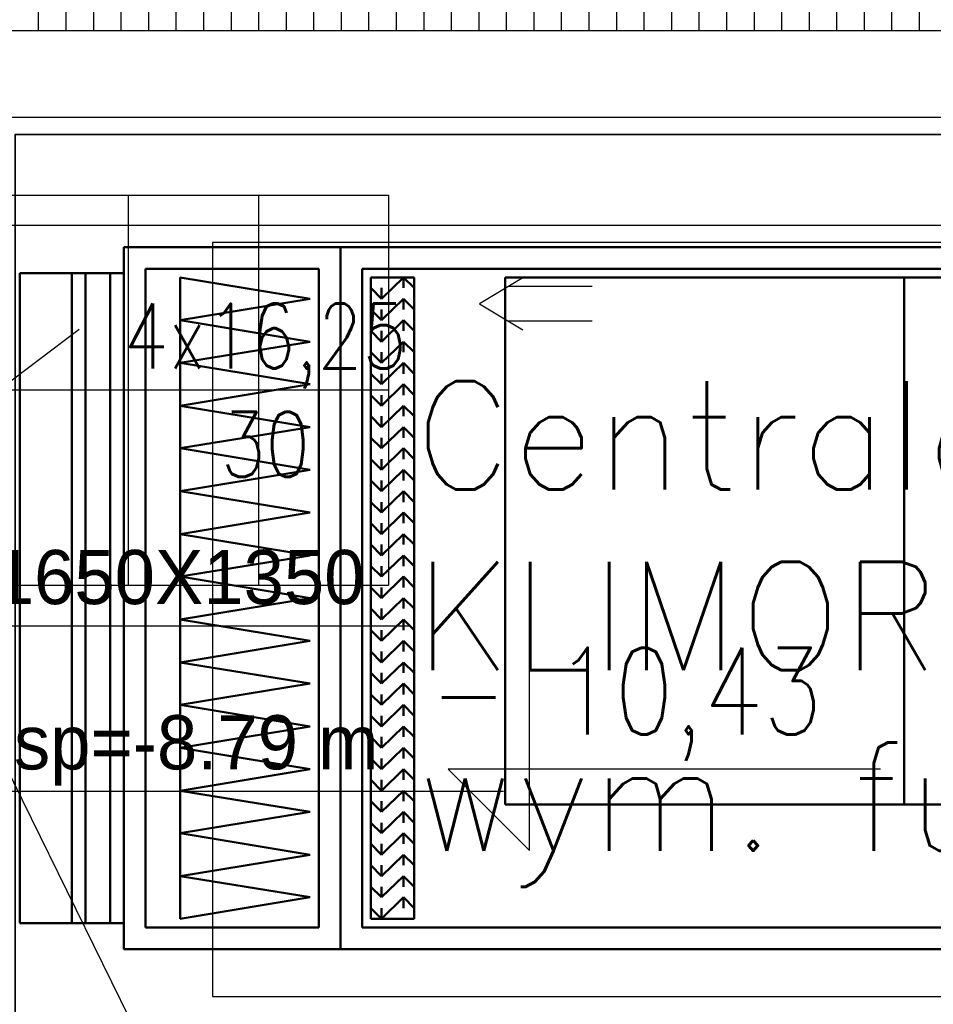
# Model space of a CAD drawing. Header units: centimetres. Extents: x -156440 to 298236, y -263599 to 81430.
# Tile 42 of 170: x 141874 to 143981, y -141279 to -139007. Entities that reach past the tile are written whole.
import ezdxf

# ---------------------------------------------------------------- set-up
doc = ezdxf.new("R2010")
doc.units = ezdxf.units.CM
doc.header["$LTSCALE"] = 50
for name, pattern in [('Kondygnacja -2$0$HIDDEN2', [4.7625, 3.175, -1.5875]), ('Kondygnacja -2$0$PHANTOM2', [31.75, 15.875, -3.175, 3.175, -3.175, 3.175, -3.175]), ('Osie rzutów$0$DASHDOT2', [12.7, 6.35, -3.175, 0, -3.175])]:
    doc.linetypes.add(name, pattern=pattern)
doc.layers.get('0').update_dxf_attribs({"color": 8})
for name, color, linetype in [('01-101 Went PP Poziom -2$0$L_text', 2, 'Continuous'), ('bgde-tekst', 7, 'Continuous'), ('bgde_centrale wentylacyjne', 3, 'Continuous'), ('Kondygnacja -2$0$ARCH_INFO_KOTY_WYSOKOŚCIOWE_IST', 8, 'Continuous'), ('Kondygnacja -2$0$ARCH_INFO_OPISY_IST', 8, 'Continuous'), ('Kondygnacja -2$0$ARCH_INFO_SCHODY_IST', 8, 'Continuous'), ('Kondygnacja -2$0$ARCH_KONSTR_POWYŻEJ RZUTU_IST', 8, 'Kondygnacja -2$0$HIDDEN2'), ('Kondygnacja -2$0$ARCH_ODWODNIENIE_IST', 8, 'Kondygnacja -2$0$PHANTOM2'), ('Kondygnacja -2$0$ARCH_SCHODY_IST', 8, 'Continuous'), ('Kondygnacja -2$0$ARCH_WIDOK_IST', 8, 'Continuous'), ('Osie rzutów$0$ARCH_INFO_OSIE_IST', 8, 'Osie rzutów$0$DASHDOT2')]:
    doc.layers.add(name, color=color, linetype=linetype)
for name, color, linetype, lineweight in [('01-101 Went PP Poziom -2$0$L_urządzenia', 1, 'Continuous', 50), ('bgde_fundamenty pod urządzenia', 7, 'Continuous', 35), ('Kondygnacja -2$0$_SP KORYTA', 8, 'Continuous', 25)]:
    doc.layers.add(name, color=color, linetype=linetype, lineweight=lineweight)
doc.layers.get('01-101 Went PP Poziom -2$0$L_text').off()
doc.styles.add('Kondygnacja -2$0$ROMANS-50-CM', font='romans.shx', dxfattribs={"width": 0.8, "height": 10})
doc.styles.add('Romans', font='Romans.shx')

# ---------------------------------------------------------------- blocks, each defined once
blk = doc.blocks.new('Osie rzutów')
at = {"layer": 'Osie rzutów$0$ARCH_INFO_OSIE_IST', "ltscale": 10}
blk.add_line((4436.24, 8000), (15156.54, 8000), dxfattribs=at)
blk = doc.blocks.new('Kondygnacja -2$0$konstukcja stropu -2')
at = {"layer": 'Kondygnacja -2$0$ARCH_KONSTR_POWYŻEJ RZUTU_IST', "ltscale": 10}
blk.add_line((6835, 7975), (6285, 7975), dxfattribs=at)
blk = doc.blocks.new('01-101 Went PP Poziom -2$0$A$C2A135B09')
at = {"layer": '01-101 Went PP Poziom -2$0$L_urządzenia', "extrusion": (-1.22461e-16, -1, 0)}
for p, q in [((6468.95, 2970, -1017.5), (6468.95, 2808, -1017.5)), ((6468.95, 2970, -1005.5), (6468.95, 2970, -1017.5)), ((6468.95, 2970, -1017.5), (6518.95, 2970, -1017.5)), ((6468.95, 2808, -1005.5), (6468.95, 2970, -1005.5)), ((6468.95, 2970, -859.5), (6468.95, 2808, -859.5)), ((6468.95, 2970, -1005.5), (6468.95, 2970, -859.5)), ((6468.95, 2970, -859.5), (6518.95, 2970, -859.5)), ((6468.95, 2970, -1005.5), (6518.95, 2970, -1005.5)), ((6468.95, 2808, -859.5), (6468.95, 2970, -859.5)), ((6468.95, 2970, -713.5), (6468.95, 2808, -713.5)), ((6468.95, 2970, -859.5), (6468.95, 2970, -713.5)), ((6468.95, 2970, -713.5), (6518.95, 2970, -713.5)), ((6468.95, 2970, -859.5), (6518.95, 2970, -859.5)), ((6518.95, 2970, -1017.5), (6518.95, 2808, -1017.5)), ((6518.95, 2970, -1005.5), (6518.95, 2970, -1017.5)), ((6518.95, 2970, -1017.5), (6778.95, 2970, -1017.5)), ((6518.95, 2808, -1005.5), (6518.95, 2970, -1005.5)), ((6518.95, 2970, -713.5), (6518.95, 2808, -713.5)), ((6518.95, 2970, -1005.5), (6518.95, 2970, -713.5)), ((6518.95, 2970, -713.5), (6778.95, 2970, -713.5)), ((6518.95, 2970, -1005.5), (6778.95, 2970, -1005.5)), ((6518.95, 2970, -1017.5), (6518.95, 2808, -1017.5)), ((6518.95, 2970, -1005.5), (6518.95, 2970, -1017.5)), ((6518.95, 2808, -1005.5), (6518.95, 2970, -1005.5)), ((6518.95, 2970, -859.5), (6518.95, 2808, -859.5)), ((6518.95, 2970, -1005.5), (6518.95, 2970, -859.5)), ((6518.95, 2808, -859.5), (6518.95, 2970, -859.5)), ((6518.95, 2970, -713.5), (6518.95, 2808, -713.5)), ((6518.95, 2970, -859.5), (6518.95, 2970, -713.5)), ((6473.95, 2813, -1000.5), (6473.95, 2965, -1000.5)), ((6473.95, 2965, -864.5), (6473.95, 2813, -864.5)), ((6473.95, 2965, -1000.5), (6473.95, 2965, -864.5)), ((6473.95, 2965, -864.5), (6513.95, 2965, -864.5)), ((6473.95, 2965, -1000.5), (6513.95, 2965, -1000.5)), ((6473.95, 2813, -854.5), (6473.95, 2965, -854.5)), ((6473.95, 2965, -718.5), (6473.95, 2813, -718.5)), ((6473.95, 2965, -854.5), (6473.95, 2965, -718.5)), ((6473.95, 2965, -718.5), (6513.95, 2965, -718.5)), ((6473.95, 2965, -854.5), (6513.95, 2965, -854.5)), ((6513.95, 2813, -1000.5), (6513.95, 2965, -1000.5)), ((6513.95, 2965, -864.5), (6513.95, 2813, -864.5)), ((6513.95, 2965, -1000.5), (6513.95, 2965, -864.5)), ((6513.95, 2813, -854.5), (6513.95, 2965, -854.5)), ((6513.95, 2965, -718.5), (6513.95, 2813, -718.5)), ((6513.95, 2965, -854.5), (6513.95, 2965, -718.5)), ((6523.95, 2813, -1000.5), (6523.95, 2965, -1000.5)), ((6523.95, 2965, -718.5), (6523.95, 2813, -718.5)), ((6523.95, 2965, -1000.5), (6523.95, 2965, -718.5)), ((6523.95, 2965, -718.5), (6773.95, 2965, -718.5)), ((6523.95, 2965, -1000.5), (6773.95, 2965, -1000.5)), ((6444.95, 2964, -719), (6444.95, 2814, -719)), ((6444.95, 2964, -854), (6444.95, 2814, -854)), ((6444.95, 2964, -719), (6444.95, 2964, -854)), ((6456.95, 2964, -719), (6444.95, 2964, -719)), ((6444.95, 2964, -854), (6456.95, 2964, -854)), ((6456.95, 2964, -865), (6456.95, 2814, -865)), ((6456.95, 2964, -1000), (6456.95, 2814, -1000)), ((6456.95, 2964, -865), (6456.95, 2964, -1000)), ((6468.95, 2964, -865), (6456.95, 2964, -865)), ((6456.95, 2964, -1000), (6468.95, 2964, -1000)), ((6456.95, 2964, -719), (6456.95, 2814, -719)), ((6456.95, 2964, -854), (6456.95, 2814, -854)), ((6456.95, 2964, -854), (6456.95, 2964, -719)), ((6456.95, 2964, -719), (6456.95, 2814, -719)), ((6456.95, 2964, -854), (6456.95, 2814, -854)), ((6456.95, 2964, -719), (6456.95, 2964, -854)), ((6468.95, 2964, -719), (6456.95, 2964, -719)), ((6456.95, 2964, -854), (6468.95, 2964, -854)), ((6460.15, 2964, -723.7), (6460.15, 2814, -723.7)), ((6460.15, 2964, -723.7), (6465.85, 2964, -729.4)), ((6460.15, 2964, -739.4), (6460.15, 2814, -739.4)), ((6460.15, 2964, -739.4), (6465.85, 2964, -733.7)), ((6460.15, 2964, -743.7), (6460.15, 2814, -743.7)), ((6460.15, 2964, -743.7), (6465.85, 2964, -749.4)), ((6460.15, 2964, -759.4), (6460.15, 2814, -759.4)), ((6460.15, 2964, -759.4), (6465.85, 2964, -753.7)), ((6460.15, 2964, -763.7), (6460.15, 2814, -763.7)), ((6460.15, 2964, -763.7), (6465.85, 2964, -769.4)), ((6460.15, 2964, -779.4), (6460.15, 2814, -779.4)), ((6460.15, 2964, -779.4), (6465.85, 2964, -773.7)), ((6460.15, 2964, -783.7), (6460.15, 2814, -783.7)), ((6460.15, 2964, -783.7), (6465.85, 2964, -789.4)), ((6460.15, 2964, -799.4), (6460.15, 2814, -799.4)), ((6460.15, 2964, -799.4), (6465.85, 2964, -793.7)), ((6460.15, 2964, -803.7), (6460.15, 2814, -803.7)), ((6460.15, 2964, -803.7), (6465.85, 2964, -809.4)), ((6460.15, 2964, -819.4), (6460.15, 2814, -819.4)), ((6460.15, 2964, -819.4), (6465.85, 2964, -813.7)), ((6460.15, 2964, -823.7), (6460.15, 2814, -823.7)), ((6460.15, 2964, -823.7), (6465.85, 2964, -829.4)), ((6460.15, 2964, -839.4), (6460.15, 2814, -839.4)), ((6460.15, 2964, -839.4), (6465.85, 2964, -833.7)), ((6460.15, 2964, -843.7), (6460.15, 2814, -843.7)), ((6460.15, 2964, -843.7), (6465.85, 2964, -849.4)), ((6465.85, 2964, -729.4), (6465.85, 2814, -729.4)), ((6465.85, 2964, -733.7), (6465.85, 2814, -733.7)), ((6465.85, 2964, -749.4), (6465.85, 2814, -749.4)), ((6465.85, 2964, -753.7), (6465.85, 2814, -753.7)), ((6465.85, 2964, -769.4), (6465.85, 2814, -769.4)), ((6465.85, 2964, -773.7), (6465.85, 2814, -773.7)), ((6465.85, 2964, -789.4), (6465.85, 2814, -789.4)), ((6465.85, 2964, -793.7), (6465.85, 2814, -793.7)), ((6465.85, 2964, -809.4), (6465.85, 2814, -809.4)), ((6465.85, 2964, -813.7), (6465.85, 2814, -813.7)), ((6465.85, 2964, -829.4), (6465.85, 2814, -829.4)), ((6465.85, 2964, -833.7), (6465.85, 2814, -833.7)), ((6465.85, 2964, -849.4), (6465.85, 2814, -849.4)), ((6468.95, 2964, -865), (6468.95, 2814, -865)), ((6468.95, 2964, -1000), (6468.95, 2814, -1000)), ((6468.95, 2964, -1000), (6468.95, 2964, -865)), ((6468.95, 2964, -719), (6468.95, 2814, -719)), ((6468.95, 2964, -854), (6468.95, 2814, -854)), ((6468.95, 2964, -854), (6468.95, 2964, -719)), ((6481.95, 2963, -720.5), (6511.95, 2958.1, -720.5)), ((6481.95, 2963, -852.5), (6511.95, 2958.1, -852.5)), ((6481.95, 2963, -852.5), (6481.95, 2963, -720.5)), ((6481.95, 2963, -720.5), (6481.95, 2953.2, -720.5)), ((6481.95, 2963, -852.5), (6481.95, 2953.2, -852.5)), ((6525.95, 2963, -861.5), (6525.95, 2815, -861.5)), ((6525.95, 2963, -998.5), (6525.95, 2815, -998.5)), ((6525.95, 2963, -861.5), (6525.95, 2963, -998.5)), ((6535.95, 2963, -861.5), (6525.95, 2963, -861.5)), ((6525.95, 2963, -998.5), (6535.95, 2963, -998.5)), ((6528.45, 2958.1, -861.5), (6533.45, 2963, -861.5)), ((6528.45, 2958.1, -998.5), (6533.45, 2963, -998.5)), ((6533.45, 2963, -998.5), (6533.45, 2960.6, -861.5)), ((6533.45, 2963, -861.5), (6535.95, 2960.6, -861.5)), ((6533.45, 2963, -998.5), (6535.95, 2960.6, -998.5)), ((6535.95, 2963, -861.5), (6535.95, 2815, -861.5)), ((6535.95, 2963, -998.5), (6535.95, 2815, -998.5)), ((6535.95, 2963, -998.5), (6535.95, 2963, -861.5)), ((6556.95, 2963, -859.5), (6556.95, 2841.4, -859.5)), ((6648.95, 2963, -951.5), (6556.95, 2963, -859.5)), ((6556.95, 2963, -859.5), (6648.95, 2963, -767.6)), ((6648.95, 2963, -951.5), (6648.95, 2841.4, -951.5)), ((6648.95, 2963, -767.6), (6648.95, 2841.4, -767.6)), ((6740.85, 2963, -859.5), (6648.95, 2963, -951.5)), ((6648.95, 2963, -767.6), (6740.85, 2963, -859.5)), ((6525.95, 2960.6, -998.5), (6525.95, 2960.6, -861.5)), ((6525.95, 2960.6, -861.5), (6528.45, 2958.1, -861.5)), ((6525.95, 2960.6, -998.5), (6528.45, 2958.1, -998.5)), ((6528.45, 2958.1, -998.5), (6528.45, 2960.6, -861.5)), ((6535.95, 2960.6, -998.5), (6535.95, 2960.6, -861.5)), ((6481.95, 2953.2, -720.5), (6511.95, 2958.1, -720.5)), ((6481.95, 2953.2, -852.5), (6511.95, 2958.1, -852.5)), ((6511.95, 2958.1, -852.5), (6511.95, 2958.1, -720.5)), ((6528.45, 2953.2, -861.5), (6533.45, 2958.1, -861.5)), ((6528.45, 2953.2, -998.5), (6533.45, 2958.1, -998.5)), ((6533.45, 2958.1, -998.5), (6533.45, 2955.6, -861.5)), ((6533.45, 2958.1, -861.5), (6535.95, 2955.6, -861.5)), ((6533.45, 2958.1, -998.5), (6535.95, 2955.6, -998.5)), ((6525.95, 2955.6, -998.5), (6525.95, 2955.6, -861.5)), ((6525.95, 2955.6, -861.5), (6528.45, 2953.2, -861.5)), ((6525.95, 2955.6, -998.5), (6528.45, 2953.2, -998.5)), ((6528.45, 2953.2, -998.5), (6528.45, 2955.6, -861.5)), ((6535.95, 2955.6, -998.5), (6535.95, 2955.6, -861.5)), ((6481.95, 2953.2, -720.5), (6511.95, 2948.2, -720.5)), ((6481.95, 2953.2, -852.5), (6511.95, 2948.2, -852.5)), ((6481.95, 2953.2, -852.5), (6481.95, 2953.2, -720.5)), ((6481.95, 2953.2, -720.5), (6481.95, 2943.3, -720.5)), ((6481.95, 2953.2, -852.5), (6481.95, 2943.3, -852.5)), ((6481.95, 2953.2, -852.5), (6481.95, 2953.2, -720.5)), ((6528.45, 2948.2, -861.5), (6533.45, 2953.2, -861.5)), ((6528.45, 2948.2, -998.5), (6533.45, 2953.2, -998.5)), ((6533.45, 2953.2, -998.5), (6533.45, 2950.7, -861.5)), ((6533.45, 2953.2, -861.5), (6535.95, 2950.7, -861.5)), ((6533.45, 2953.2, -998.5), (6535.95, 2950.7, -998.5)), ((6525.95, 2950.7, -998.5), (6525.95, 2950.7, -861.5)), ((6525.95, 2950.7, -861.5), (6528.45, 2948.2, -861.5)), ((6525.95, 2950.7, -998.5), (6528.45, 2948.2, -998.5)), ((6528.45, 2948.2, -998.5), (6528.45, 2950.7, -861.5)), ((6535.95, 2950.7, -998.5), (6535.95, 2950.7, -861.5)), ((6481.95, 2943.3, -720.5), (6511.95, 2948.2, -720.5)), ((6481.95, 2943.3, -852.5), (6511.95, 2948.2, -852.5)), ((6511.95, 2948.2, -852.5), (6511.95, 2948.2, -720.5)), ((6528.45, 2943.3, -861.5), (6533.45, 2948.2, -861.5)), ((6528.45, 2943.3, -998.5), (6533.45, 2948.2, -998.5)), ((6533.45, 2948.2, -998.5), (6533.45, 2945.8, -861.5)), ((6533.45, 2948.2, -861.5), (6535.95, 2945.8, -861.5)), ((6533.45, 2948.2, -998.5), (6535.95, 2945.8, -998.5)), ((6525.95, 2945.8, -998.5), (6525.95, 2945.8, -861.5)), ((6525.95, 2945.8, -861.5), (6528.45, 2943.3, -861.5)), ((6525.95, 2945.8, -998.5), (6528.45, 2943.3, -998.5)), ((6528.45, 2943.3, -998.5), (6528.45, 2945.8, -861.5)), ((6535.95, 2945.8, -998.5), (6535.95, 2945.8, -861.5)), ((6481.95, 2943.3, -720.5), (6511.95, 2938.4, -720.5)), ((6481.95, 2943.3, -852.5), (6511.95, 2938.4, -852.5)), ((6481.95, 2943.3, -852.5), (6481.95, 2943.3, -720.5)), ((6481.95, 2943.3, -720.5), (6481.95, 2933.4, -720.5)), ((6481.95, 2943.3, -852.5), (6481.95, 2933.4, -852.5)), ((6481.95, 2943.3, -852.5), (6481.95, 2943.3, -720.5)), ((6528.45, 2938.4, -861.5), (6533.45, 2943.3, -861.5)), ((6528.45, 2938.4, -998.5), (6533.45, 2943.3, -998.5)), ((6533.45, 2943.3, -998.5), (6533.45, 2940.8, -861.5)), ((6533.45, 2943.3, -861.5), (6535.95, 2940.8, -861.5)), ((6533.45, 2943.3, -998.5), (6535.95, 2940.8, -998.5)), ((6525.95, 2940.8, -998.5), (6525.95, 2940.8, -861.5)), ((6525.95, 2940.8, -861.5), (6528.45, 2938.4, -861.5)), ((6525.95, 2940.8, -998.5), (6528.45, 2938.4, -998.5)), ((6528.45, 2938.4, -998.5), (6528.45, 2940.8, -861.5)), ((6535.95, 2940.8, -998.5), (6535.95, 2940.8, -861.5)), ((6481.95, 2933.4, -720.5), (6511.95, 2938.4, -720.5)), ((6481.95, 2933.4, -852.5), (6511.95, 2938.4, -852.5)), ((6511.95, 2938.4, -852.5), (6511.95, 2938.4, -720.5)), ((6528.45, 2933.4, -861.5), (6533.45, 2938.4, -861.5)), ((6528.45, 2933.4, -998.5), (6533.45, 2938.4, -998.5)), ((6533.45, 2938.4, -998.5), (6533.45, 2935.9, -861.5)), ((6533.45, 2938.4, -861.5), (6535.95, 2935.9, -861.5)), ((6533.45, 2938.4, -998.5), (6535.95, 2935.9, -998.5)), ((6525.95, 2935.9, -998.5), (6525.95, 2935.9, -861.5)), ((6525.95, 2935.9, -861.5), (6528.45, 2933.4, -861.5)), ((6525.95, 2935.9, -998.5), (6528.45, 2933.4, -998.5)), ((6528.45, 2933.4, -998.5), (6528.45, 2935.9, -861.5)), ((6535.95, 2935.9, -998.5), (6535.95, 2935.9, -861.5)), ((6481.95, 2933.4, -720.5), (6511.95, 2928.5, -720.5)), ((6481.95, 2933.4, -852.5), (6511.95, 2928.5, -852.5)), ((6481.95, 2933.4, -852.5), (6481.95, 2933.4, -720.5)), ((6481.95, 2933.4, -720.5), (6481.95, 2923.6, -720.5)), ((6481.95, 2933.4, -852.5), (6481.95, 2923.6, -852.5)), ((6481.95, 2933.4, -852.5), (6481.95, 2933.4, -720.5)), ((6528.45, 2928.5, -861.5), (6533.45, 2933.4, -861.5)), ((6528.45, 2928.5, -998.5), (6533.45, 2933.4, -998.5)), ((6533.45, 2933.4, -998.5), (6533.45, 2931, -861.5)), ((6533.45, 2933.4, -861.5), (6535.95, 2931, -861.5)), ((6533.45, 2933.4, -998.5), (6535.95, 2931, -998.5)), ((6525.95, 2931, -998.5), (6525.95, 2931, -861.5)), ((6525.95, 2931, -861.5), (6528.45, 2928.5, -861.5)), ((6525.95, 2931, -998.5), (6528.45, 2928.5, -998.5)), ((6528.45, 2928.5, -998.5), (6528.45, 2931, -861.5)), ((6535.95, 2931, -998.5), (6535.95, 2931, -861.5)), ((6481.95, 2923.6, -720.5), (6511.95, 2928.5, -720.5)), ((6481.95, 2923.6, -852.5), (6511.95, 2928.5, -852.5)), ((6511.95, 2928.5, -852.5), (6511.95, 2928.5, -720.5)), ((6528.45, 2923.6, -861.5), (6533.45, 2928.5, -861.5)), ((6528.45, 2923.6, -998.5), (6533.45, 2928.5, -998.5)), ((6533.45, 2928.5, -998.5), (6533.45, 2926, -861.5)), ((6533.45, 2928.5, -861.5), (6535.95, 2926, -861.5)), ((6533.45, 2928.5, -998.5), (6535.95, 2926, -998.5)), ((6525.95, 2926, -998.5), (6525.95, 2926, -861.5)), ((6525.95, 2926, -861.5), (6528.45, 2923.6, -861.5)), ((6525.95, 2926, -998.5), (6528.45, 2923.6, -998.5)), ((6528.45, 2923.6, -998.5), (6528.45, 2926, -861.5)), ((6535.95, 2926, -998.5), (6535.95, 2926, -861.5)), ((6481.95, 2923.6, -720.5), (6511.95, 2918.6, -720.5)), ((6481.95, 2923.6, -852.5), (6511.95, 2918.6, -852.5)), ((6481.95, 2923.6, -852.5), (6481.95, 2923.6, -720.5)), ((6481.95, 2923.6, -720.5), (6481.95, 2913.7, -720.5)), ((6481.95, 2923.6, -852.5), (6481.95, 2913.7, -852.5)), ((6481.95, 2923.6, -852.5), (6481.95, 2923.6, -720.5)), ((6528.45, 2918.6, -861.5), (6533.45, 2923.6, -861.5)), ((6528.45, 2918.6, -998.5), (6533.45, 2923.6, -998.5)), ((6533.45, 2923.6, -998.5), (6533.45, 2921.1, -861.5)), ((6533.45, 2923.6, -861.5), (6535.95, 2921.1, -861.5)), ((6533.45, 2923.6, -998.5), (6535.95, 2921.1, -998.5)), ((6525.95, 2921.1, -998.5), (6525.95, 2921.1, -861.5)), ((6525.95, 2921.1, -861.5), (6528.45, 2918.6, -861.5)), ((6525.95, 2921.1, -998.5), (6528.45, 2918.6, -998.5)), ((6528.45, 2918.6, -998.5), (6528.45, 2921.1, -861.5)), ((6535.95, 2921.1, -998.5), (6535.95, 2921.1, -861.5)), ((6481.95, 2913.7, -720.5), (6511.95, 2918.6, -720.5)), ((6481.95, 2913.7, -852.5), (6511.95, 2918.6, -852.5)), ((6511.95, 2918.6, -852.5), (6511.95, 2918.6, -720.5)), ((6528.45, 2913.7, -861.5), (6533.45, 2918.6, -861.5)), ((6528.45, 2913.7, -998.5), (6533.45, 2918.6, -998.5)), ((6533.45, 2918.6, -998.5), (6533.45, 2916.2, -861.5)), ((6533.45, 2918.6, -861.5), (6535.95, 2916.2, -861.5)), ((6533.45, 2918.6, -998.5), (6535.95, 2916.2, -998.5)), ((6525.95, 2916.2, -998.5), (6525.95, 2916.2, -861.5)), ((6525.95, 2916.2, -861.5), (6528.45, 2913.7, -861.5)), ((6525.95, 2916.2, -998.5), (6528.45, 2913.7, -998.5)), ((6528.45, 2913.7, -998.5), (6528.45, 2916.2, -861.5)), ((6535.95, 2916.2, -998.5), (6535.95, 2916.2, -861.5)), ((6481.95, 2913.7, -720.5), (6511.95, 2908.8, -720.5)), ((6481.95, 2913.7, -852.5), (6511.95, 2908.8, -852.5)), ((6481.95, 2913.7, -852.5), (6481.95, 2913.7, -720.5)), ((6481.95, 2913.7, -720.5), (6481.95, 2903.8, -720.5)), ((6481.95, 2913.7, -852.5), (6481.95, 2903.8, -852.5)), ((6481.95, 2913.7, -852.5), (6481.95, 2913.7, -720.5)), ((6528.45, 2908.8, -861.5), (6533.45, 2913.7, -861.5)), ((6528.45, 2908.8, -998.5), (6533.45, 2913.7, -998.5)), ((6533.45, 2913.7, -998.5), (6533.45, 2911.2, -861.5)), ((6533.45, 2913.7, -861.5), (6535.95, 2911.2, -861.5)), ((6533.45, 2913.7, -998.5), (6535.95, 2911.2, -998.5)), ((6525.95, 2911.2, -998.5), (6525.95, 2911.2, -861.5)), ((6525.95, 2911.2, -861.5), (6528.45, 2908.8, -861.5)), ((6525.95, 2911.2, -998.5), (6528.45, 2908.8, -998.5)), ((6528.45, 2908.8, -998.5), (6528.45, 2911.2, -861.5)), ((6535.95, 2911.2, -998.5), (6535.95, 2911.2, -861.5)), ((6481.95, 2903.8, -720.5), (6511.95, 2908.8, -720.5)), ((6481.95, 2903.8, -852.5), (6511.95, 2908.8, -852.5)), ((6511.95, 2908.8, -852.5), (6511.95, 2908.8, -720.5)), ((6528.45, 2903.8, -861.5), (6533.45, 2908.8, -861.5)), ((6528.45, 2903.8, -998.5), (6533.45, 2908.8, -998.5)), ((6533.45, 2908.8, -998.5), (6533.45, 2906.3, -861.5)), ((6533.45, 2908.8, -861.5), (6535.95, 2906.3, -861.5)), ((6533.45, 2908.8, -998.5), (6535.95, 2906.3, -998.5)), ((6525.95, 2906.3, -998.5), (6525.95, 2906.3, -861.5)), ((6525.95, 2906.3, -861.5), (6528.45, 2903.8, -861.5)), ((6525.95, 2906.3, -998.5), (6528.45, 2903.8, -998.5)), ((6528.45, 2903.8, -998.5), (6528.45, 2906.3, -861.5)), ((6535.95, 2906.3, -998.5), (6535.95, 2906.3, -861.5)), ((6481.95, 2903.8, -720.5), (6511.95, 2898.9, -720.5)), ((6481.95, 2903.8, -852.5), (6511.95, 2898.9, -852.5)), ((6481.95, 2903.8, -852.5), (6481.95, 2903.8, -720.5)), ((6481.95, 2903.8, -720.5), (6481.95, 2894, -720.5)), ((6481.95, 2903.8, -852.5), (6481.95, 2894, -852.5)), ((6481.95, 2903.8, -852.5), (6481.95, 2903.8, -720.5)), ((6528.45, 2898.9, -861.5), (6533.45, 2903.8, -861.5)), ((6528.45, 2898.9, -998.5), (6533.45, 2903.8, -998.5)), ((6533.45, 2903.8, -998.5), (6533.45, 2901.4, -861.5)), ((6533.45, 2903.8, -861.5), (6535.95, 2901.4, -861.5)), ((6533.45, 2903.8, -998.5), (6535.95, 2901.4, -998.5)), ((6525.95, 2901.4, -998.5), (6525.95, 2901.4, -861.5)), ((6525.95, 2901.4, -861.5), (6528.45, 2898.9, -861.5)), ((6525.95, 2901.4, -998.5), (6528.45, 2898.9, -998.5)), ((6528.45, 2898.9, -998.5), (6528.45, 2901.4, -861.5)), ((6535.95, 2901.4, -998.5), (6535.95, 2901.4, -861.5)), ((6481.95, 2894, -720.5), (6511.95, 2898.9, -720.5)), ((6481.95, 2894, -852.5), (6511.95, 2898.9, -852.5)), ((6511.95, 2898.9, -852.5), (6511.95, 2898.9, -720.5)), ((6528.45, 2894, -861.5), (6533.45, 2898.9, -861.5)), ((6528.45, 2894, -998.5), (6533.45, 2898.9, -998.5)), ((6533.45, 2898.9, -998.5), (6533.45, 2896.4, -861.5)), ((6533.45, 2898.9, -861.5), (6535.95, 2896.4, -861.5)), ((6533.45, 2898.9, -998.5), (6535.95, 2896.4, -998.5)), ((6525.95, 2896.4, -998.5), (6525.95, 2896.4, -861.5)), ((6525.95, 2896.4, -861.5), (6528.45, 2894, -861.5)), ((6525.95, 2896.4, -998.5), (6528.45, 2894, -998.5)), ((6528.45, 2894, -998.5), (6528.45, 2896.4, -861.5)), ((6535.95, 2896.4, -998.5), (6535.95, 2896.4, -861.5)), ((6481.95, 2894, -720.5), (6511.95, 2889, -720.5)), ((6481.95, 2894, -852.5), (6511.95, 2889, -852.5)), ((6481.95, 2894, -852.5), (6481.95, 2894, -720.5)), ((6481.95, 2894, -720.5), (6481.95, 2884.1, -720.5)), ((6481.95, 2894, -852.5), (6481.95, 2884.1, -852.5)), ((6481.95, 2894, -852.5), (6481.95, 2894, -720.5)), ((6528.45, 2889, -861.5), (6533.45, 2894, -861.5)), ((6528.45, 2889, -998.5), (6533.45, 2894, -998.5)), ((6533.45, 2894, -998.5), (6533.45, 2891.5, -861.5)), ((6533.45, 2894, -861.5), (6535.95, 2891.5, -861.5)), ((6533.45, 2894, -998.5), (6535.95, 2891.5, -998.5)), ((6525.95, 2891.5, -998.5), (6525.95, 2891.5, -861.5)), ((6525.95, 2891.5, -861.5), (6528.45, 2889, -861.5)), ((6525.95, 2891.5, -998.5), (6528.45, 2889, -998.5)), ((6528.45, 2889, -998.5), (6528.45, 2891.5, -861.5)), ((6535.95, 2891.5, -998.5), (6535.95, 2891.5, -861.5)), ((6481.95, 2884.1, -720.5), (6511.95, 2889, -720.5)), ((6481.95, 2884.1, -852.5), (6511.95, 2889, -852.5)), ((6511.95, 2889, -852.5), (6511.95, 2889, -720.5)), ((6528.45, 2884.1, -861.5), (6533.45, 2889, -861.5)), ((6528.45, 2884.1, -998.5), (6533.45, 2889, -998.5)), ((6533.45, 2889, -998.5), (6533.45, 2886.6, -861.5)), ((6533.45, 2889, -861.5), (6535.95, 2886.6, -861.5)), ((6533.45, 2889, -998.5), (6535.95, 2886.6, -998.5)), ((6525.95, 2886.6, -998.5), (6525.95, 2886.6, -861.5)), ((6525.95, 2886.6, -861.5), (6528.45, 2884.1, -861.5)), ((6525.95, 2886.6, -998.5), (6528.45, 2884.1, -998.5)), ((6528.45, 2884.1, -998.5), (6528.45, 2886.6, -861.5)), ((6535.95, 2886.6, -998.5), (6535.95, 2886.6, -861.5)), ((6481.95, 2884.1, -720.5), (6511.95, 2879.2, -720.5)), ((6481.95, 2884.1, -852.5), (6511.95, 2879.2, -852.5)), ((6481.95, 2884.1, -852.5), (6481.95, 2884.1, -720.5)), ((6481.95, 2884.1, -720.5), (6481.95, 2874.2, -720.5)), ((6481.95, 2884.1, -852.5), (6481.95, 2874.2, -852.5)), ((6481.95, 2884.1, -852.5), (6481.95, 2884.1, -720.5)), ((6528.45, 2879.2, -861.5), (6533.45, 2884.1, -861.5)), ((6528.45, 2879.2, -998.5), (6533.45, 2884.1, -998.5)), ((6533.45, 2884.1, -998.5), (6533.45, 2881.6, -861.5)), ((6533.45, 2884.1, -861.5), (6535.95, 2881.6, -861.5)), ((6533.45, 2884.1, -998.5), (6535.95, 2881.6, -998.5)), ((6525.95, 2881.6, -998.5), (6525.95, 2881.6, -861.5)), ((6525.95, 2881.6, -861.5), (6528.45, 2879.2, -861.5)), ((6525.95, 2881.6, -998.5), (6528.45, 2879.2, -998.5)), ((6528.45, 2879.2, -998.5), (6528.45, 2881.6, -861.5)), ((6535.95, 2881.6, -998.5), (6535.95, 2881.6, -861.5)), ((6481.95, 2874.2, -720.5), (6511.95, 2879.2, -720.5)), ((6481.95, 2874.2, -852.5), (6511.95, 2879.2, -852.5)), ((6511.95, 2879.2, -852.5), (6511.95, 2879.2, -720.5)), ((6528.45, 2874.2, -861.5), (6533.45, 2879.2, -861.5)), ((6528.45, 2874.2, -998.5), (6533.45, 2879.2, -998.5)), ((6533.45, 2879.2, -998.5), (6533.45, 2876.7, -861.5)), ((6533.45, 2879.2, -861.5), (6535.95, 2876.7, -861.5)), ((6533.45, 2879.2, -998.5), (6535.95, 2876.7, -998.5)), ((6525.95, 2876.7, -998.5), (6525.95, 2876.7, -861.5)), ((6525.95, 2876.7, -861.5), (6528.45, 2874.2, -861.5)), ((6525.95, 2876.7, -998.5), (6528.45, 2874.2, -998.5)), ((6528.45, 2874.2, -998.5), (6528.45, 2876.7, -861.5)), ((6535.95, 2876.7, -998.5), (6535.95, 2876.7, -861.5)), ((6481.95, 2874.2, -720.5), (6511.95, 2869.3, -720.5)), ((6481.95, 2874.2, -852.5), (6511.95, 2869.3, -852.5)), ((6481.95, 2874.2, -852.5), (6481.95, 2874.2, -720.5)), ((6481.95, 2874.2, -720.5), (6481.95, 2864.4, -720.5)), ((6481.95, 2874.2, -852.5), (6481.95, 2864.4, -852.5)), ((6481.95, 2874.2, -852.5), (6481.95, 2874.2, -720.5)), ((6528.45, 2869.3, -861.5), (6533.45, 2874.2, -861.5)), ((6528.45, 2869.3, -998.5), (6533.45, 2874.2, -998.5)), ((6533.45, 2874.2, -998.5), (6533.45, 2871.8, -861.5)), ((6533.45, 2874.2, -861.5), (6535.95, 2871.8, -861.5)), ((6533.45, 2874.2, -998.5), (6535.95, 2871.8, -998.5)), ((6525.95, 2871.8, -998.5), (6525.95, 2871.8, -861.5)), ((6525.95, 2871.8, -861.5), (6528.45, 2869.3, -861.5)), ((6525.95, 2871.8, -998.5), (6528.45, 2869.3, -998.5)), ((6528.45, 2869.3, -998.5), (6528.45, 2871.8, -861.5)), ((6535.95, 2871.8, -998.5), (6535.95, 2871.8, -861.5)), ((6481.95, 2864.4, -720.5), (6511.95, 2869.3, -720.5)), ((6481.95, 2864.4, -852.5), (6511.95, 2869.3, -852.5)), ((6511.95, 2869.3, -852.5), (6511.95, 2869.3, -720.5)), ((6528.45, 2864.4, -861.5), (6533.45, 2869.3, -861.5)), ((6528.45, 2864.4, -998.5), (6533.45, 2869.3, -998.5)), ((6533.45, 2869.3, -998.5), (6533.45, 2866.8, -861.5)), ((6533.45, 2869.3, -861.5), (6535.95, 2866.8, -861.5)), ((6533.45, 2869.3, -998.5), (6535.95, 2866.8, -998.5)), ((6525.95, 2866.8, -998.5), (6525.95, 2866.8, -861.5)), ((6525.95, 2866.8, -861.5), (6528.45, 2864.4, -861.5)), ((6525.95, 2866.8, -998.5), (6528.45, 2864.4, -998.5)), ((6528.45, 2864.4, -998.5), (6528.45, 2866.8, -861.5)), ((6535.95, 2866.8, -998.5), (6535.95, 2866.8, -861.5)), ((6481.95, 2864.4, -720.5), (6511.95, 2859.4, -720.5)), ((6481.95, 2864.4, -852.5), (6511.95, 2859.4, -852.5)), ((6481.95, 2864.4, -852.5), (6481.95, 2864.4, -720.5)), ((6481.95, 2864.4, -720.5), (6481.95, 2854.5, -720.5)), ((6481.95, 2864.4, -852.5), (6481.95, 2854.5, -852.5)), ((6481.95, 2864.4, -852.5), (6481.95, 2864.4, -720.5)), ((6528.45, 2859.4, -861.5), (6533.45, 2864.4, -861.5)), ((6528.45, 2859.4, -998.5), (6533.45, 2864.4, -998.5)), ((6533.45, 2864.4, -998.5), (6533.45, 2861.9, -861.5)), ((6533.45, 2864.4, -861.5), (6535.95, 2861.9, -861.5)), ((6533.45, 2864.4, -998.5), (6535.95, 2861.9, -998.5)), ((6525.95, 2861.9, -998.5), (6525.95, 2861.9, -861.5)), ((6525.95, 2861.9, -861.5), (6528.45, 2859.4, -861.5)), ((6525.95, 2861.9, -998.5), (6528.45, 2859.4, -998.5)), ((6528.45, 2859.4, -998.5), (6528.45, 2861.9, -861.5)), ((6535.95, 2861.9, -998.5), (6535.95, 2861.9, -861.5)), ((6481.95, 2854.5, -720.5), (6511.95, 2859.4, -720.5)), ((6481.95, 2854.5, -852.5), (6511.95, 2859.4, -852.5)), ((6511.95, 2859.4, -852.5), (6511.95, 2859.4, -720.5)), ((6528.45, 2854.5, -861.5), (6533.45, 2859.4, -861.5)), ((6528.45, 2854.5, -998.5), (6533.45, 2859.4, -998.5)), ((6533.45, 2859.4, -998.5), (6533.45, 2857, -861.5)), ((6533.45, 2859.4, -861.5), (6535.95, 2857, -861.5)), ((6533.45, 2859.4, -998.5), (6535.95, 2857, -998.5)), ((6525.95, 2857, -998.5), (6525.95, 2857, -861.5)), ((6525.95, 2857, -861.5), (6528.45, 2854.5, -861.5)), ((6525.95, 2857, -998.5), (6528.45, 2854.5, -998.5)), ((6528.45, 2854.5, -998.5), (6528.45, 2857, -861.5)), ((6535.95, 2857, -998.5), (6535.95, 2857, -861.5)), ((6481.95, 2854.5, -720.5), (6511.95, 2849.6, -720.5)), ((6481.95, 2854.5, -852.5), (6511.95, 2849.6, -852.5)), ((6481.95, 2854.5, -852.5), (6481.95, 2854.5, -720.5)), ((6481.95, 2854.5, -720.5), (6481.95, 2844.6, -720.5)), ((6481.95, 2854.5, -852.5), (6481.95, 2844.6, -852.5)), ((6481.95, 2854.5, -852.5), (6481.95, 2854.5, -720.5)), ((6528.45, 2849.6, -861.5), (6533.45, 2854.5, -861.5)), ((6528.45, 2849.6, -998.5), (6533.45, 2854.5, -998.5)), ((6533.45, 2854.5, -998.5), (6533.45, 2852, -861.5)), ((6533.45, 2854.5, -861.5), (6535.95, 2852, -861.5)), ((6533.45, 2854.5, -998.5), (6535.95, 2852, -998.5)), ((6525.95, 2852, -998.5), (6525.95, 2852, -861.5)), ((6525.95, 2852, -861.5), (6528.45, 2849.6, -861.5)), ((6525.95, 2852, -998.5), (6528.45, 2849.6, -998.5)), ((6528.45, 2849.6, -998.5), (6528.45, 2852, -861.5)), ((6535.95, 2852, -998.5), (6535.95, 2852, -861.5)), ((6481.95, 2844.6, -720.5), (6511.95, 2849.6, -720.5)), ((6481.95, 2844.6, -852.5), (6511.95, 2849.6, -852.5)), ((6511.95, 2849.6, -852.5), (6511.95, 2849.6, -720.5)), ((6528.45, 2844.6, -861.5), (6533.45, 2849.6, -861.5)), ((6528.45, 2844.6, -998.5), (6533.45, 2849.6, -998.5)), ((6533.45, 2849.6, -998.5), (6533.45, 2847.1, -861.5)), ((6533.45, 2849.6, -861.5), (6535.95, 2847.1, -861.5)), ((6533.45, 2849.6, -998.5), (6535.95, 2847.1, -998.5)), ((6525.95, 2847.1, -998.5), (6525.95, 2847.1, -861.5)), ((6525.95, 2847.1, -861.5), (6528.45, 2844.6, -861.5)), ((6525.95, 2847.1, -998.5), (6528.45, 2844.6, -998.5)), ((6528.45, 2844.6, -998.5), (6528.45, 2847.1, -861.5)), ((6535.95, 2847.1, -998.5), (6535.95, 2847.1, -861.5)), ((6481.95, 2844.6, -720.5), (6511.95, 2839.7, -720.5)), ((6481.95, 2844.6, -852.5), (6511.95, 2839.7, -852.5)), ((6481.95, 2844.6, -852.5), (6481.95, 2844.6, -720.5)), ((6481.95, 2844.6, -720.5), (6481.95, 2834.8, -720.5)), ((6481.95, 2844.6, -852.5), (6481.95, 2834.8, -852.5)), ((6481.95, 2844.6, -852.5), (6481.95, 2844.6, -720.5)), ((6528.45, 2839.7, -861.5), (6533.45, 2844.6, -861.5)), ((6528.45, 2839.7, -998.5), (6533.45, 2844.6, -998.5)), ((6533.45, 2844.6, -998.5), (6533.45, 2842.2, -861.5)), ((6533.45, 2844.6, -861.5), (6535.95, 2842.2, -861.5)), ((6533.45, 2844.6, -998.5), (6535.95, 2842.2, -998.5)), ((6525.95, 2842.2, -998.5), (6525.95, 2842.2, -861.5)), ((6525.95, 2842.2, -861.5), (6528.45, 2839.7, -861.5)), ((6525.95, 2842.2, -998.5), (6528.45, 2839.7, -998.5)), ((6528.45, 2839.7, -998.5), (6528.45, 2842.2, -861.5)), ((6535.95, 2842.2, -998.5), (6535.95, 2842.2, -861.5)), ((6648.95, 2841.4, -951.5), (6556.95, 2841.4, -859.5)), ((6556.95, 2841.4, -859.5), (6648.95, 2841.4, -767.6)), ((6740.85, 2841.4, -859.5), (6648.95, 2841.4, -951.5)), ((6648.95, 2841.4, -767.6), (6740.85, 2841.4, -859.5)), ((6481.95, 2834.8, -720.5), (6511.95, 2839.7, -720.5)), ((6481.95, 2834.8, -852.5), (6511.95, 2839.7, -852.5)), ((6511.95, 2839.7, -852.5), (6511.95, 2839.7, -720.5)), ((6528.45, 2834.8, -861.5), (6533.45, 2839.7, -861.5)), ((6528.45, 2834.8, -998.5), (6533.45, 2839.7, -998.5)), ((6533.45, 2839.7, -998.5), (6533.45, 2837.2, -861.5)), ((6533.45, 2839.7, -861.5), (6535.95, 2837.2, -861.5)), ((6533.45, 2839.7, -998.5), (6535.95, 2837.2, -998.5)), ((6525.95, 2837.2, -998.5), (6525.95, 2837.2, -861.5)), ((6525.95, 2837.2, -861.5), (6528.45, 2834.8, -861.5)), ((6525.95, 2837.2, -998.5), (6528.45, 2834.8, -998.5)), ((6528.45, 2834.8, -998.5), (6528.45, 2837.2, -861.5)), ((6535.95, 2837.2, -998.5), (6535.95, 2837.2, -861.5)), ((6481.95, 2834.8, -720.5), (6511.95, 2829.8, -720.5)), ((6481.95, 2834.8, -852.5), (6511.95, 2829.8, -852.5)), ((6481.95, 2834.8, -852.5), (6481.95, 2834.8, -720.5)), ((6481.95, 2834.8, -720.5), (6481.95, 2824.9, -720.5)), ((6481.95, 2834.8, -852.5), (6481.95, 2824.9, -852.5)), ((6481.95, 2834.8, -852.5), (6481.95, 2834.8, -720.5)), ((6528.45, 2829.8, -861.5), (6533.45, 2834.8, -861.5)), ((6528.45, 2829.8, -998.5), (6533.45, 2834.8, -998.5)), ((6533.45, 2834.8, -998.5), (6533.45, 2832.3, -861.5)), ((6533.45, 2834.8, -861.5), (6535.95, 2832.3, -861.5)), ((6533.45, 2834.8, -998.5), (6535.95, 2832.3, -998.5)), ((6525.95, 2832.3, -998.5), (6525.95, 2832.3, -861.5)), ((6525.95, 2832.3, -861.5), (6528.45, 2829.8, -861.5)), ((6525.95, 2832.3, -998.5), (6528.45, 2829.8, -998.5)), ((6528.45, 2829.8, -998.5), (6528.45, 2832.3, -861.5)), ((6535.95, 2832.3, -998.5), (6535.95, 2832.3, -861.5)), ((6481.95, 2824.9, -720.5), (6511.95, 2829.8, -720.5)), ((6481.95, 2824.9, -852.5), (6511.95, 2829.8, -852.5)), ((6511.95, 2829.8, -852.5), (6511.95, 2829.8, -720.5)), ((6528.45, 2824.9, -861.5), (6533.45, 2829.8, -861.5)), ((6528.45, 2824.9, -998.5), (6533.45, 2829.8, -998.5)), ((6533.45, 2829.8, -998.5), (6533.45, 2827.4, -861.5)), ((6533.45, 2829.8, -861.5), (6535.95, 2827.4, -861.5)), ((6533.45, 2829.8, -998.5), (6535.95, 2827.4, -998.5)), ((6525.95, 2827.4, -998.5), (6525.95, 2827.4, -861.5)), ((6525.95, 2827.4, -861.5), (6528.45, 2824.9, -861.5)), ((6525.95, 2827.4, -998.5), (6528.45, 2824.9, -998.5)), ((6528.45, 2824.9, -998.5), (6528.45, 2827.4, -861.5)), ((6535.95, 2827.4, -998.5), (6535.95, 2827.4, -861.5)), ((6481.95, 2824.9, -720.5), (6511.95, 2820, -720.5)), ((6481.95, 2824.9, -852.5), (6511.95, 2820, -852.5)), ((6481.95, 2824.9, -852.5), (6481.95, 2824.9, -720.5)), ((6481.95, 2824.9, -720.5), (6481.95, 2815, -720.5)), ((6481.95, 2824.9, -852.5), (6481.95, 2815, -852.5)), ((6481.95, 2824.9, -852.5), (6481.95, 2824.9, -720.5)), ((6528.45, 2820, -861.5), (6533.45, 2824.9, -861.5)), ((6528.45, 2820, -998.5), (6533.45, 2824.9, -998.5)), ((6533.45, 2824.9, -998.5), (6533.45, 2822.4, -861.5)), ((6533.45, 2824.9, -861.5), (6535.95, 2822.4, -861.5)), ((6533.45, 2824.9, -998.5), (6535.95, 2822.4, -998.5)), ((6525.95, 2822.4, -998.5), (6525.95, 2822.4, -861.5)), ((6525.95, 2822.4, -861.5), (6528.45, 2820, -861.5)), ((6525.95, 2822.4, -998.5), (6528.45, 2820, -998.5)), ((6528.45, 2820, -998.5), (6528.45, 2822.4, -861.5)), ((6535.95, 2822.4, -998.5), (6535.95, 2822.4, -861.5)), ((6481.95, 2815, -720.5), (6511.95, 2820, -720.5)), ((6481.95, 2815, -852.5), (6511.95, 2820, -852.5)), ((6511.95, 2820, -852.5), (6511.95, 2820, -720.5)), ((6528.45, 2815, -861.5), (6533.45, 2820, -861.5)), ((6528.45, 2815, -998.5), (6533.45, 2820, -998.5)), ((6533.45, 2820, -998.5), (6533.45, 2817.5, -861.5)), ((6533.45, 2820, -861.5), (6535.95, 2817.5, -861.5)), ((6533.45, 2820, -998.5), (6535.95, 2817.5, -998.5)), ((6525.95, 2817.5, -998.5), (6525.95, 2817.5, -861.5)), ((6525.95, 2817.5, -861.5), (6528.45, 2815, -861.5)), ((6525.95, 2817.5, -998.5), (6528.45, 2815, -998.5)), ((6528.45, 2815, -998.5), (6528.45, 2817.5, -861.5)), ((6535.95, 2817.5, -998.5), (6535.95, 2817.5, -861.5)), ((6481.95, 2815, -852.5), (6481.95, 2815, -720.5)), ((6525.95, 2815, -861.5), (6525.95, 2815, -998.5)), ((6535.95, 2815, -861.5), (6525.95, 2815, -861.5)), ((6525.95, 2815, -998.5), (6535.95, 2815, -998.5)), ((6535.95, 2815, -998.5), (6535.95, 2815, -861.5)), ((6444.95, 2814, -719), (6444.95, 2814, -854)), ((6456.95, 2814, -719), (6444.95, 2814, -719)), ((6444.95, 2814, -854), (6456.95, 2814, -854)), ((6456.95, 2814, -865), (6456.95, 2814, -1000)), ((6468.95, 2814, -865), (6456.95, 2814, -865)), ((6456.95, 2814, -1000), (6468.95, 2814, -1000)), ((6456.95, 2814, -854), (6456.95, 2814, -719)), ((6456.95, 2814, -719), (6456.95, 2814, -854)), ((6468.95, 2814, -719), (6456.95, 2814, -719)), ((6456.95, 2814, -854), (6468.95, 2814, -854)), ((6460.15, 2814, -723.7), (6465.85, 2814, -729.4)), ((6460.15, 2814, -739.4), (6465.85, 2814, -733.7)), ((6460.15, 2814, -743.7), (6465.85, 2814, -749.4)), ((6460.15, 2814, -759.4), (6465.85, 2814, -753.7)), ((6460.15, 2814, -763.7), (6465.85, 2814, -769.4)), ((6460.15, 2814, -779.4), (6465.85, 2814, -773.7)), ((6460.15, 2814, -783.7), (6465.85, 2814, -789.4)), ((6460.15, 2814, -799.4), (6465.85, 2814, -793.7)), ((6460.15, 2814, -803.7), (6465.85, 2814, -809.4)), ((6460.15, 2814, -819.4), (6465.85, 2814, -813.7)), ((6460.15, 2814, -823.7), (6465.85, 2814, -829.4)), ((6460.15, 2814, -839.4), (6465.85, 2814, -833.7)), ((6460.15, 2814, -843.7), (6465.85, 2814, -849.4)), ((6468.95, 2814, -1000), (6468.95, 2814, -865)), ((6468.95, 2814, -854), (6468.95, 2814, -719)), ((6473.95, 2813, -864.5), (6473.95, 2813, -1000.5)), ((6473.95, 2813, -864.5), (6513.95, 2813, -864.5)), ((6473.95, 2813, -1000.5), (6513.95, 2813, -1000.5)), ((6473.95, 2813, -718.5), (6473.95, 2813, -854.5)), ((6473.95, 2813, -718.5), (6513.95, 2813, -718.5)), ((6473.95, 2813, -854.5), (6513.95, 2813, -854.5)), ((6513.95, 2813, -864.5), (6513.95, 2813, -1000.5)), ((6513.95, 2813, -718.5), (6513.95, 2813, -854.5)), ((6523.95, 2813, -718.5), (6523.95, 2813, -1000.5)), ((6523.95, 2813, -718.5), (6773.95, 2813, -718.5)), ((6523.95, 2813, -1000.5), (6773.95, 2813, -1000.5)), ((6468.95, 2808, -1005.5), (6468.95, 2808, -1017.5)), ((6468.95, 2808, -1017.5), (6518.95, 2808, -1017.5)), ((6468.95, 2808, -859.5), (6468.95, 2808, -1005.5)), ((6468.95, 2808, -859.5), (6518.95, 2808, -859.5)), ((6468.95, 2808, -1005.5), (6518.95, 2808, -1005.5)), ((6468.95, 2808, -713.5), (6468.95, 2808, -859.5)), ((6468.95, 2808, -713.5), (6518.95, 2808, -713.5)), ((6468.95, 2808, -859.5), (6518.95, 2808, -859.5)), ((6518.95, 2808, -1005.5), (6518.95, 2808, -1017.5)), ((6518.95, 2808, -1017.5), (6778.95, 2808, -1017.5)), ((6518.95, 2808, -713.5), (6518.95, 2808, -1005.5)), ((6518.95, 2808, -713.5), (6778.95, 2808, -713.5)), ((6518.95, 2808, -1005.5), (6778.95, 2808, -1005.5)), ((6518.95, 2808, -1005.5), (6518.95, 2808, -1017.5)), ((6518.95, 2808, -859.5), (6518.95, 2808, -1005.5)), ((6518.95, 2808, -713.5), (6518.95, 2808, -859.5))]:
    blk.add_line(p, q, dxfattribs=at)
blk = doc.blocks.new('*a659')
at = {"layer": 'bgde-tekst'}
blk.add_line((0, 0), (1300, 0), dxfattribs=at)
blk = doc.blocks.new('*a726')
at = {"layer": 'bgde-tekst'}
for q in [(0, 200), (1008.3, 0)]:
    blk.add_line((0, 0), q, dxfattribs=at)
blk = doc.blocks.new('sectionarrow.dwg')
for p, q in [((0, 0), (-100, 60)), ((-260, 40), (-66.7, 40)), ((-100, -60), (0, 0)), ((-260, -40), (-66.7, -40))]:
    blk.add_line(p, q)
blk = doc.blocks.new('*a754')
at = {"rotation": 180}
blk.add_blockref('sectionarrow.dwg', (142933.1, -147662.2), dxfattribs=at)

msp = doc.modelspace()

# ---------------------------------------------------------------- hatches: boundary and pattern name
at = {"layer": 'Kondygnacja -2$0$ARCH_ODWODNIENIE_IST'}
h = msp.add_hatch(dxfattribs=at)
h.set_pattern_fill('ANSI31', color=256, scale=20, angle=45, style=0)
h.set_pattern_definition([(90, (1103688.42, 51113.93), (-63.5, 1e-14), [])])
h.paths.add_polyline_path([(141494.241, -139031.769), (158104.241, -139031.769), (158104.241, -138711.769), (141494.241, -138711.769)])

# ---------------------------------------------------------------- linework, layer by layer
at = {"layer": 'bgde_centrale wentylacyjne'}
msp.add_lwpolyline([(142318.779, -141260.769), (147508.779, -141260.769), (147508.779, -139520.769), (142318.779, -139520.769)], close=True, dxfattribs=at)
at = {"layer": 'bgde_fundamenty pod urządzenia', "elevation": -25489.999}
msp.add_lwpolyline([(148263.645, -139271.445), (141863.578, -139271.445), (141863.578, -141411.445), (148263.645, -141411.445)], close=True, dxfattribs=at)
at = {"layer": 'Kondygnacja -2$0$ARCH_INFO_KOTY_WYSOKOŚCIOWE_IST', "elevation": -3480}
msp.add_lwpolyline([(143859.208, -140736.22), (142862.024, -140736.22), (143049.524, -140923.72), (143049.524, -140455.287)], dxfattribs=at)
at = {"layer": 'Kondygnacja -2$0$ARCH_INFO_OPISY_IST', "ltscale": 0.5, "elevation": -3480}
msp.add_lwpolyline([(141735.227, -140514.183), (142393.743, -141855.33)], dxfattribs=at)
at = {"layer": 'Kondygnacja -2$0$ARCH_INFO_SCHODY_IST'}
for p, q in [((141824.241, -139861.769, -3480), (142011.277, -139721.14, -3480)), ((142724.241, -139861.769, -3480), (141824.241, -139861.769, -3480))]:
    msp.add_line(p, q, dxfattribs=at)
at = {"layer": 'Kondygnacja -2$0$ARCH_SCHODY_IST'}
for p, q in [((141824.241, -139411.769, -3480), (142724.241, -139411.769, -3480)), ((142124.241, -139411.769, -3480), (142124.241, -140311.769, -3480)), ((142424.241, -139411.769, -3480), (142424.241, -140311.769, -3480)), ((142724.241, -139411.769, -3480), (142724.241, -140311.769, -3480)), ((141824.241, -140311.769, -3480), (142724.241, -140311.769, -3480))]:
    msp.add_line(p, q, dxfattribs=at)
at = {"layer": 'Kondygnacja -2$0$ARCH_WIDOK_IST', "elevation": -3480}
msp.add_lwpolyline([(141494.241, -139031.769), (158104.241, -139031.769), (158104.241, -138711.769), (141494.241, -138711.769)], close=True, dxfattribs=at)

# ---------------------------------------------------------------- block references
at = {"layer": '01-101 Went PP Poziom -2$0$L_text', "xscale": 10, "yscale": 10, "zscale": 10}
msp.add_blockref('01-101 Went PP Poziom -2$0$A$C2A135B09', (77424.241, -169231.769), dxfattribs=at)
at = {"layer": 'bgde-tekst'}
for name, p in [('*a726', (141763.976, -140405.304)), ('*a659', (141689.856, -140786.697))]:
    msp.add_blockref(name, p, dxfattribs=at)
at = {"layer": 'bgde_centrale wentylacyjne'}
msp.add_blockref('*a754', (1, 8000), dxfattribs=at)
at = {"layer": 'Kondygnacja -2$0$_SP KORYTA', "xscale": 10, "yscale": 10, "zscale": 10}
msp.add_blockref('Kondygnacja -2$0$konstukcja stropu -2', (77424.241, -219231.769, -3480), dxfattribs=at)
at = {"layer": 'Osie rzutów$0$ARCH_INFO_OSIE_IST', "xscale": 10, "yscale": 10, "zscale": 10}
msp.add_blockref('Osie rzutów', (77424.241, -219231.769), dxfattribs=at)

# ---------------------------------------------------------------- texts
at = {"layer": 'bgde-tekst'}
for s, p in [('1650X1350', (141813.976, -140355.304)), ('Hsp=-8.79 m ', (141739.856, -140736.697))]:
    msp.add_text(s, height=125, dxfattribs=at).set_placement(p)
at = {"layer": 'bgde_fundamenty pod urządzenia', "insert": (142783.712, -139840.94, -12175), "char_height": 250, "width": 4721.5643, "attachment_point": 1, "style": 'Romans'}
msp.add_mtext('Centrala MCK7 prod. KLIMOR ~2,3t\\Pwym. fund. 640x214x10 ', dxfattribs=at)
at = {"layer": 'Kondygnacja -2$0$ARCH_INFO_KOTY_WYSOKOŚCIOWE_IST', "insert": (142820.314, -140586.592, -3480), "char_height": 200, "width": 976.18926, "attachment_point": 4, "line_spacing_factor": 0.9, "style": 'Kondygnacja -2$0$ROMANS-50-CM'}
msp.add_mtext('- 10,43', dxfattribs=at)
at = {"layer": 'Kondygnacja -2$0$ARCH_INFO_SCHODY_IST', "insert": (142440.482, -139861.769, -3480), "char_height": 150, "width": 100, "attachment_point": 5, "style": 'Kondygnacja -2$0$ROMANS-50-CM'}
msp.add_mtext('4x16,25 30', dxfattribs=at)

doc.saveas('drawing.dxf')
